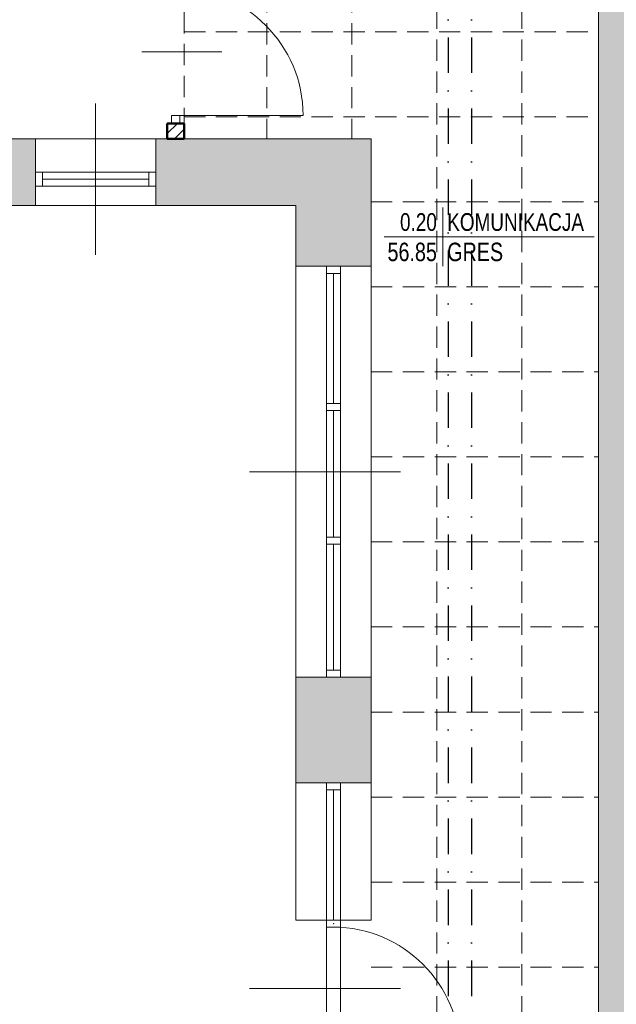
# Model space of a CAD drawing. Header units: millimetres. Extents: x -23540 to 53212, y -37964 to 41185.
# Tile 155 of 203: x 12116 to 12537, y -31093 to -30398. Entities that reach past the tile are written whole.
import ezdxf
from ezdxf.enums import TextEntityAlignment as Align

# ---------------------------------------------------------------- set-up
doc = ezdxf.new("R2010")
doc.units = ezdxf.units.MM
doc.linetypes.add('DASHDOT', pattern=[1, 0.5, -0.25, 0, -0.25])
doc.linetypes.add('DASHEDX2', pattern=[1.5, 1, -0.5])
doc.layers.get('0').update_dxf_attribs({"lineweight": 18})
for name, color, linetype, lineweight in [('BA_met', 7, 'Continuous', 18), ('mm_klimatyzacja', 94, 'Continuous', 50), ('PG_PRZERYWANE_ŚREDNIE', 1, 'DASHEDX2', 18), ('PG_WIDOKOWE_CIENKIE', 1, 'Continuous', 18), ('PG_ŚCIANY_DZIAŁOWE', 3, 'Continuous', 18), ('Przemek_okna', 7, 'Continuous', 18)]:
    doc.layers.add(name, color=color, linetype=linetype, lineweight=lineweight)
doc.styles.add('ROMANS', font='bikromsw.shx', dxfattribs={"width": 0.8})

# ---------------------------------------------------------------- blocks, each defined once
blk = doc.blocks.new('bikmet')
blk.add_line((0, 1.65), (0, -1.65))
at = {"style": 'ROMANS', "width": 0.8}
blk.add_attdef('NRPOM', text='', height=1, dxfattribs=at).set_placement((-0.333, 0.333), align=Align.RIGHT)
blk.add_attdef('NWAPOM', (0.25, 0.333), '', height=1, dxfattribs=at)
blk.add_attdef('RAREA', text='', height=1.042, dxfattribs=at).set_placement((-0.333, -0.333), align=Align.TOP_RIGHT)
blk.add_attdef('PODLOGA', text='', height=1.042, dxfattribs=at).set_placement((0.25, -0.333), align=Align.TOP_LEFT)

msp = doc.modelspace()

# ---------------------------------------------------------------- hatches: boundary and pattern name
at = {"layer": 'PG_ŚCIANY_DZIAŁOWE', "true_color": 0x636466, "transparency": 33554610}
h = msp.add_hatch(color=251, dxfattribs=at)
h.dxf.hatch_style = 1
h.paths.add_polyline_path([(12531.12, -30145.22), (12536.12, -30145.22), (12536.12, -30150.72), (12531.12, -30150.72)])
h.paths.add_polyline_path([(12524.37, -30049.72), (12547.87, -30049.72), (12547.87, -29716.72), (12587.87, -29716.72), (12587.87, -29702.72), (12628.37, -29702.72), (12628.37, -29645.46), (12575.37, -29645.46), (12575.37, -29516.46), (12524.37, -29516.46)])
h.paths.add_polyline_path([(12547.87, -30150.72), (12536.12, -30150.72), (12536.12, -30145.22), (12531.12, -30145.22), (12531.12, -30150.72), (12524.37, -30150.72), (12524.37, -31104.46), (12719.5, -31104.46), (12719.5, -31144.22), (12739.37, -31144.22), (12739.37, -31327.46), (13024.37, -31327.46), (13024.37, -31312.46), (12754.37, -31312.46), (12754.37, -31104.46), (13142.37, -31104.46), (13142.37, -31327.46), (13181.37, -31327.46), (13181.37, -31330.46), (13311.42, -31330.46), (13350.37, -31330.46), (13387.3, -31300.46), (13192.87, -31300.46), (13192.87, -31079.46), (12547.87, -31079.46), (12547.87, -30518.72), (12729.37, -30518.72), (12729.37, -30497.22), (12547.87, -30497.22), (12547.87, -30314.72), (12562.87, -30314.72), (12562.87, -30272.22), (12547.87, -30272.22)])
h = msp.add_hatch(color=251, dxfattribs=at)
h.dxf.hatch_style = 1
h.paths.add_polyline_path([(12126.87, -30482.46), (12068.87, -30482.46), (12068.87, -30529.46), (12126.87, -30529.46)])
h = msp.add_hatch(color=251, dxfattribs=at)
h.dxf.hatch_style = 1
h.paths.add_polyline_path([(12363.87, -30482.46), (12211.87, -30482.46), (12211.87, -30529.46), (12310.87, -30529.46), (12310.87, -30572.46), (12363.87, -30572.46)])
h = msp.add_hatch(color=251, dxfattribs=at)
h.dxf.hatch_style = 1
h.paths.add_polyline_path([(12363.87, -30862.46), (12310.87, -30862.46), (12310.87, -30936.96), (12363.87, -30936.96)])

# ---------------------------------------------------------------- linework, layer by layer
at = {"color": 251, "lineweight": 20, "true_color": 0x636466}
for p, q in [((12524.37, -30150.72), (12524.37, -31104.46)), ((12169.37, -30564.37), (12169.37, -30457.56)), ((12211.87, -30482.46), (12219.87, -30482.46))]:
    msp.add_line(p, q, dxfattribs=at)
at = {"color": 251, "true_color": 0x636466, "extrusion": (0, 0, -1)}
for p, q in [((12258.47, -30421.09), (12201.98, -30421.09)), ((12225.87, -30466.09), (12315.87, -30466.09))]:
    msp.add_line(p, q, dxfattribs=at)
at = {"color": 251, "true_color": 0x636466}
for p, q in [((12228.87, -30466.09), (12222.87, -30466.09)), ((12222.87, -30466.09), (12222.87, -30471.59)), ((12222.87, -30471.59), (12228.87, -30471.59)), ((12228.87, -30471.59), (12228.87, -30466.09)), ((12363.87, -30482.46), (11529.87, -30482.46)), ((12126.87, -30529.46), (12126.87, -30482.46)), ((12211.87, -30529.46), (12211.87, -30482.46)), ((12363.87, -31033.8), (12363.87, -30482.46)), ((12211.87, -30505.96), (12126.87, -30505.96)), ((12131.87, -30505.96), (12131.87, -30515.96)), ((12206.87, -30505.96), (12206.87, -30515.96)), ((12206.87, -30510.96), (12131.87, -30510.96)), ((12211.87, -30515.96), (12126.87, -30515.96)), ((12310.87, -30529.46), (11576.87, -30529.46)), ((12310.87, -31033.8), (12310.87, -30529.46)), ((12363.87, -30572.46), (12310.87, -30572.46)), ((12332.37, -30572.46), (12332.37, -30862.46)), ((12342.37, -30572.46), (12342.37, -30862.46)), ((12342.37, -30577.46), (12332.37, -30577.46)), ((12337.37, -30577.46), (12337.37, -30669.3)), ((12332.37, -30669.3), (12342.37, -30669.3)), ((12332.37, -30674.3), (12342.37, -30674.3)), ((12337.37, -30674.3), (12337.37, -30763.63)), ((12332.37, -30763.63), (12342.37, -30763.63)), ((12332.37, -30768.63), (12342.37, -30768.63)), ((12337.37, -30768.63), (12337.37, -30857.46)), ((12342.37, -30857.46), (12332.37, -30857.46)), ((12363.87, -30862.46), (12310.87, -30862.46)), ((12363.87, -30936.96), (12310.87, -30936.96)), ((12332.37, -30936.96), (12332.37, -31038.8)), ((12342.37, -30936.96), (12342.37, -31038.94)), ((12342.37, -30941.96), (12332.37, -30941.96)), ((12337.37, -30941.96), (12337.37, -31033.8)), ((12332.37, -31033.8), (12310.87, -31033.8)), ((12332.37, -31033.8), (12342.37, -31033.8)), ((12342.37, -31033.8), (12363.87, -31033.8)), ((12332.37, -31038.8), (12342.37, -31038.8)), ((12332.37, -31038.8), (12332.37, -31128.13)), ((12342.37, -31038.8), (12342.37, -31128.13))]:
    msp.add_line(p, q, dxfattribs=at)
at = {"color": 251, "true_color": 0x636466, "extrusion": (0, 0, -1)}
msp.add_arc((-12225.87, -30466.09), 90, 90, 180, dxfattribs=at)
at = {"color": 251, "true_color": 0x636466}
msp.add_arc((12337.37, -31128.13), 89.33, 0, 90, dxfattribs=at)
msp.add_point((12337.37, -31036.3), dxfattribs=at)
msp.add_point((12337.37, -31036.3), dxfattribs=at)
msp.add_point((12337.37, -31036.3), dxfattribs=at)
msp.add_point((12337.37, -31036.3), dxfattribs=at)
at = {"layer": 'BA_met', "color": 251, "true_color": 0x636466}
msp.add_line((12373.1, -30551.64), (12521.48, -30551.64), dxfattribs=at)
at = {"layer": 'mm_klimatyzacja', "linetype": 'DASHDOT', "lineweight": 30, "ltscale": 50}
for p, q in [((12418.36, -29258.76), (12418.36, -31777.62)), ((12434.72, -29258.76), (12434.72, -31767.62))]:
    msp.add_line(p, q, dxfattribs=at)
at = {"layer": 'PG_PRZERYWANE_ŚREDNIE', "color": 251, "lineweight": 15, "ltscale": 15, "true_color": 0x636466}
for p, q in [((12410.37, -29242.46), (12410.37, -31872.46)), ((12470.37, -29242.46), (12470.37, -31872.46)), ((12290.37, -29703.46), (12290.37, -30482.46)), ((12350.37, -29703.46), (12350.37, -30482.46)), ((12231.87, -30370.59), (12231.87, -30471.59)), ((12231.87, -30370.59), (12231.87, -30471.59)), ((12231.87, -30406.96), (12524.37, -30406.96)), ((12231.87, -30466.96), (12524.37, -30466.96)), ((12363.87, -30526.96), (12524.37, -30526.96)), ((12363.87, -30586.96), (12524.37, -30586.96)), ((12363.87, -30646.96), (12524.37, -30646.96)), ((12363.87, -30706.96), (12524.37, -30706.96)), ((12363.87, -30766.96), (12524.37, -30766.96)), ((12363.87, -30826.96), (12524.37, -30826.96)), ((12363.87, -30886.96), (12524.37, -30886.96)), ((12363.87, -30946.96), (12524.37, -30946.96)), ((12363.87, -31006.96), (12524.37, -31006.96)), ((12363.87, -31066.96), (12524.37, -31066.96))]:
    msp.add_line(p, q, dxfattribs=at)
at = {"layer": 'PG_WIDOKOWE_CIENKIE', "color": 251, "lineweight": 50, "true_color": 0x636466}
for p, q in [((12219.87, -30471.59), (12219.87, -30482.46)), ((12219.87, -30482.46), (12219.87, -30471.59)), ((12219.87, -30471.59), (12231.87, -30471.59)), ((12231.87, -30471.59), (12231.87, -30482.46)), ((12231.87, -30471.59), (12231.87, -30482.46)), ((12231.87, -30482.46), (12219.87, -30482.46))]:
    msp.add_line(p, q, dxfattribs=at)
at = {"layer": 'PG_WIDOKOWE_CIENKIE', "color": 251, "linetype": 'Continuous', "lineweight": 18, "true_color": 0x636466}
for p, q in [((12219.87, -30478.8), (12227.08, -30471.59)), ((12225.19, -30482.46), (12231.87, -30475.78))]:
    msp.add_line(p, q, dxfattribs=at)
at = {"layer": 'Przemek_okna', "color": 251, "lineweight": 20, "true_color": 0x636466}
for p, q in [((12277.96, -30717.46), (12384.78, -30717.46)), ((12277.96, -31081.96), (12384.78, -31081.96))]:
    msp.add_line(p, q, dxfattribs=at)

# ---------------------------------------------------------------- block references
at = {"layer": 'BA_met', "color": 251, "true_color": 0x636466, "xscale": 12.5, "yscale": 12.5, "zscale": 12.5}
msp.add_blockref('bikmet', (12414.52, -30551.64), dxfattribs=at).add_auto_attribs({'NRPOM': '0.20', 'NWAPOM': 'KOMUNIKACJA', 'RAREA': '56.85', 'PODLOGA': 'GRES'})

doc.saveas('drawing.dxf')
